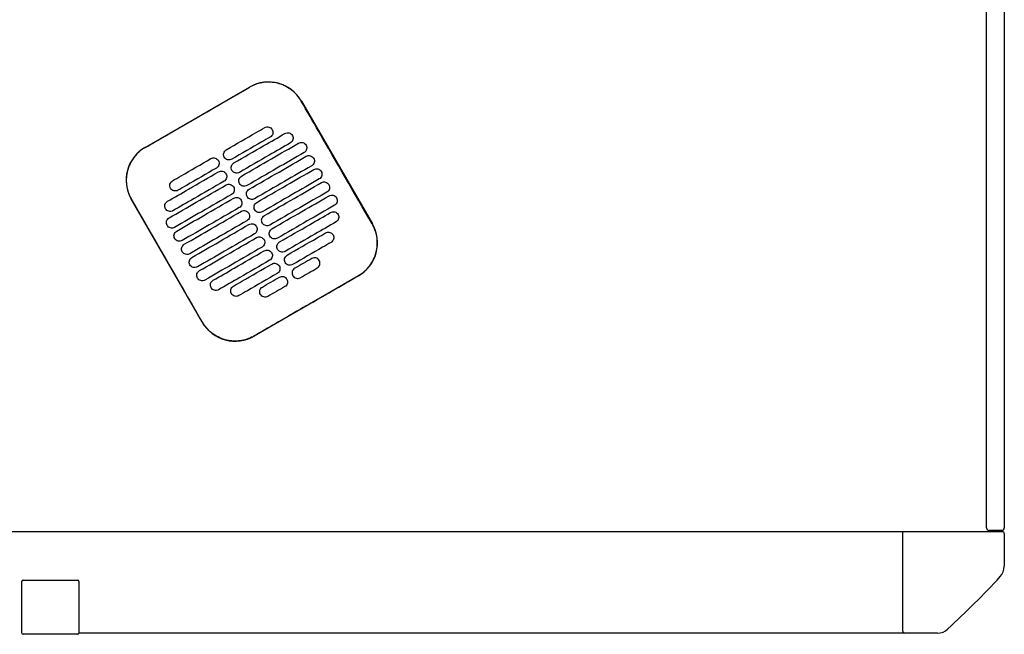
# Model space of a CAD drawing. Header units: metres. Extents: x 15.2 to 54.2, y -39.7 to 1.1.
# Tile 183 of 256: x 48.426 to 49.203, y -38.739 to -38.254. Entities that reach past the tile are written whole.
import ezdxf

# ---------------------------------------------------------------- set-up
doc = ezdxf.new("R2010")
doc.units = ezdxf.units.M
doc.header["$MEASUREMENT"] = 0
doc.layers.add('2D', color=252, linetype='Continuous')

# ---------------------------------------------------------------- blocks, each defined once
blk = doc.blocks.new('2D_QYOS_450')
at = {"layer": '2D'}
for p, q in [((2.42604, -1.855), (2.42604, -0.971)), ((2.44004, -0.971), (2.44004, -1.855)), ((1.76223, -1.5547), (1.84449, -1.50718)), ((1.88548, -1.51815), (1.9415, -1.61513)), ((1.80728, -1.69267), (1.75126, -1.59568)), ((1.93053, -1.65612), (1.84827, -1.70364)), ((0.0795, -1.85795), (2.36049, -1.85795)), ((2.35999, -1.93645), (2.35999, -1.85845)), ((2.36049, -1.85795), (2.43849, -1.85795)), ((2.42804, -1.857), (2.43804, -1.857)), ((2.42804, -1.857), (2.43804, -1.857)), ((2.43804, -1.857), (2.42804, -1.857)), ((2.43804, -1.857), (2.42804, -1.857)), ((2.43999, -1.85945), (2.43999, -1.88526)), ((1.66504, -1.93794), (1.66504, -1.89724)), ((1.66504, -1.93794), (1.66504, -1.89724)), ((1.66604, -1.89624), (1.70904, -1.89624)), ((1.70904, -1.89624), (1.70904, -1.89624)), ((1.71004, -1.89724), (1.71004, -1.93794)), ((1.71004, -1.89724), (1.71004, -1.93794)), ((1.70904, -1.93894), (1.66604, -1.93894)), ((1.70904, -1.93894), (1.70904, -1.93894)), ((2.36149, -1.93795), (1.71004, -1.93794)), ((2.3873, -1.93795), (2.36149, -1.93795))]:
    blk.add_line(p, q, dxfattribs=at)
for centre, radius, start, end in [((1.8595, -1.53316), 0.03, 30.01349, 120.01349), ((1.77724, -1.58068), 0.03, 120.01349, 210.01349), ((1.91552, -1.63014), 0.03, 300.01349, 30.01349), ((1.83326, -1.67766), 0.03, 210.01349, 300.01349), ((2.42804, -1.855), 0.002, 180, 270), ((2.42804, -1.855), 0.002, 180, 270), ((2.43804, -1.855), 0.002, 270, 360), ((2.43804, -1.855), 0.002, 270, 360), ((2.36049, -1.85845), 0.0005, 90, 180), ((2.43849, -1.85945), 0.0015, 0, 90), ((2.42799, -1.88526), 0.012, 317.12151, 0), ((1.85842, -1.35638), 0.78926, 312.87849, 317.12151), ((1.66604, -1.89724), 0.001, 90, 180), ((1.66604, -1.89724), 0.001, 90, 180), ((1.70904, -1.89724), 0.001, 0, 90), ((1.70904, -1.89724), 0.001, 360, 90), ((1.66604, -1.93794), 0.001, 180, 270), ((1.66604, -1.93794), 0.001, 180, 270), ((1.70904, -1.93794), 0.001, 270, 360), ((1.70904, -1.93794), 0.001, 270, 0), ((2.36149, -1.93645), 0.0015, 180, 270), ((2.3873, -1.92595), 0.012, 270, 312.87849)]:
    blk.add_arc(centre, radius, start, end, dxfattribs=at)
for points, knots in [([(1.88538, -1.51821), (1.88458, -1.51682), (1.88367, -1.51549), (1.88073, -1.51189), (1.87845, -1.50984), (1.87266, -1.50604), (1.86904, -1.50456), (1.86159, -1.50311), (1.85785, -1.50308), (1.85081, -1.50435), (1.84754, -1.50555), (1.84455, -1.50728)], [12.978915, 12.978915, 12.978915, 12.978915, 13.461173, 13.461173, 14.374287, 14.374287, 15.53872, 15.53872, 16.650066, 16.650066, 17.687358, 17.687358, 17.687358, 17.687358]), ([(1.9414, -1.61519), (1.92736, -1.5909), (1.91332, -1.5666), (1.89466, -1.53427), (1.89002, -1.52624), (1.88538, -1.51821)], [1.133412, 1.133412, 1.133412, 1.133412, 2.681586, 2.681586, 3.193366, 3.193366, 3.193366, 3.193366]), ([(1.76229, -1.5548), (1.77288, -1.54868), (1.78391, -1.54232), (1.79938, -1.53338), (1.80142, -1.5322), (1.80342, -1.53105)], [-21.78268, -21.78268, -21.78268, -21.78268, -17.142885, -17.142885, -16.423665, -16.423665, -16.423665, -16.423665]), ([(1.82628, -1.55662), (1.83414, -1.55208), (1.84201, -1.54753), (1.85212, -1.5417), (1.85435, -1.5404), (1.85659, -1.53911)], [0.699452, 0.699452, 0.699452, 0.699452, 3.425217, 3.425217, 4.200582, 4.200582, 4.200582, 4.200582]), ([(1.83228, -1.56701), (1.84015, -1.56247), (1.84801, -1.55792), (1.86144, -1.55017), (1.867, -1.54696), (1.87255, -1.54375)], [0.699452, 0.699452, 0.699452, 0.699452, 3.42526, 3.42526, 5.350619, 5.350619, 5.350619, 5.350619]), ([(1.85659, -1.53911), (1.85702, -1.53887), (1.85756, -1.53865), (1.85874, -1.5385), (1.8593, -1.53854), (1.86037, -1.53882), (1.86089, -1.53907), (1.86185, -1.5398), (1.86222, -1.54026), (1.86246, -1.54069)], [-0.5513873, -0.5513873, -0.5513873, -0.5513873, -0.4031046, -0.4031046, -0.2776919, -0.2776919, -0.1471638, -0.1471638, 0, 0, 0, 0]), ([(1.86246, -1.54069), (1.86271, -1.54111), (1.86293, -1.54166), (1.86307, -1.54285), (1.86304, -1.5434), (1.86276, -1.54448), (1.8625, -1.54499), (1.86178, -1.54595), (1.86132, -1.54631), (1.86089, -1.54656)], [-0.5553355, -0.5553355, -0.5553355, -0.5553355, -0.4045594, -0.4045594, -0.278267, -0.278267, -0.1472206, -0.1472206, 0, 0, 0, 0]), ([(1.87255, -1.54375), (1.87298, -1.54351), (1.87352, -1.54329), (1.87471, -1.54314), (1.87526, -1.54318), (1.87633, -1.54346), (1.87685, -1.54371), (1.87781, -1.54444), (1.87818, -1.5449), (1.87842, -1.54532)], [-0.5514247, -0.5514247, -0.5514247, -0.5514247, -0.4031161, -0.4031161, -0.2776965, -0.2776965, -0.1471644, -0.1471644, 0, 0, 0, 0]), ([(1.87842, -1.54532), (1.87867, -1.54575), (1.87889, -1.5463), (1.87903, -1.54749), (1.879, -1.54804), (1.87872, -1.54911), (1.87846, -1.54963), (1.87774, -1.55059), (1.87728, -1.55095), (1.87685, -1.5512)], [-0.5553006, -0.5553006, -0.5553006, -0.5553006, -0.4045498, -0.4045498, -0.2782639, -0.2782639, -0.1472208, -0.1472208, 0, 0, 0, 0]), ([(1.86089, -1.54656), (1.85866, -1.54785), (1.85642, -1.54914), (1.84631, -1.55498), (1.83845, -1.55953), (1.83058, -1.56407)], [2.649916, 2.649916, 2.649916, 2.649916, 3.425249, 3.425249, 6.151046, 6.151046, 6.151046, 6.151046]), ([(1.87685, -1.5512), (1.8713, -1.55441), (1.86574, -1.55762), (1.85232, -1.56537), (1.84445, -1.56992), (1.83658, -1.57446)], [1.499949, 1.499949, 1.499949, 1.499949, 3.425284, 3.425284, 6.151116, 6.151116, 6.151116, 6.151116]), ([(1.83828, -1.57741), (1.84615, -1.57286), (1.85402, -1.56832), (1.86903, -1.55964), (1.87617, -1.55552), (1.88332, -1.55139)], [0.699452, 0.699452, 0.699452, 0.699452, 3.425292, 3.425292, 5.900643, 5.900643, 5.900643, 5.900643]), ([(1.88332, -1.55139), (1.88374, -1.55115), (1.88429, -1.55093), (1.88547, -1.55078), (1.88602, -1.55082), (1.8871, -1.5511), (1.88762, -1.55135), (1.88858, -1.55208), (1.88894, -1.55254), (1.88919, -1.55296)], [-0.5514376, -0.5514376, -0.5514376, -0.5514376, -0.4031217, -0.4031217, -0.2776979, -0.2776979, -0.1471642, -0.1471642, 0, 0, 0, 0]), ([(1.88919, -1.55296), (1.88943, -1.55339), (1.88965, -1.55394), (1.8898, -1.55513), (1.88976, -1.55568), (1.88948, -1.55675), (1.88923, -1.55727), (1.8885, -1.55823), (1.88804, -1.55859), (1.88762, -1.55884)], [-0.5552879, -0.5552879, -0.5552879, -0.5552879, -0.4045447, -0.4045447, -0.2782629, -0.2782629, -0.1472212, -0.1472212, 0, 0, 0, 0]), ([(1.76229, -1.5548), (1.76101, -1.55554), (1.75978, -1.55637), (1.75663, -1.55888), (1.75485, -1.56071), (1.75332, -1.56274), (1.75103, -1.5658), (1.74934, -1.56928), (1.74737, -1.57667), (1.7471, -1.58052), (1.74804, -1.58814), (1.74924, -1.59185), (1.7512, -1.59536), (1.75128, -1.59549), (1.75136, -1.59563)], [17.619777, 17.619777, 17.619777, 17.619777, 18.064718, 18.064718, 18.827754, 18.827754, 18.827754, 19.97637, 19.97637, 21.122539, 21.122539, 22.281306, 22.281306, 22.328075, 22.328075, 22.328075, 22.328075]), ([(1.82471, -1.5625), (1.82446, -1.56207), (1.82424, -1.56152), (1.8241, -1.56033), (1.82413, -1.55978), (1.82441, -1.55871), (1.82467, -1.55819), (1.82539, -1.55723), (1.82585, -1.55687), (1.82628, -1.55662)], [-0.5553984, -0.5553984, -0.5553984, -0.5553984, -0.4045681, -0.4045681, -0.278271, -0.278271, -0.1472202, -0.1472202, 0, 0, 0, 0]), ([(1.88762, -1.55884), (1.88048, -1.56296), (1.87333, -1.56709), (1.85832, -1.57576), (1.85045, -1.58031), (1.84258, -1.58485)], [0.949972, 0.949972, 0.949972, 0.949972, 3.425307, 3.425307, 6.151164, 6.151164, 6.151164, 6.151164]), ([(1.88932, -1.56178), (1.88974, -1.56154), (1.89029, -1.56132), (1.89147, -1.56117), (1.89203, -1.56121), (1.8931, -1.56149), (1.89362, -1.56174), (1.89458, -1.56247), (1.89494, -1.56293), (1.89519, -1.56336)], [-0.5514273, -0.5514273, -0.5514273, -0.5514273, -0.4031209, -0.4031209, -0.2776962, -0.2776962, -0.1471634, -0.1471634, 0, 0, 0, 0]), ([(1.78385, -1.58113), (1.78608, -1.57984), (1.78832, -1.57855), (1.79843, -1.57271), (1.8063, -1.56817), (1.81416, -1.56362)], [2.649852, 2.649852, 2.649852, 2.649852, 3.425217, 3.425217, 6.150982, 6.150982, 6.150982, 6.150982]), ([(1.81416, -1.56362), (1.81459, -1.56338), (1.81513, -1.56316), (1.81632, -1.56301), (1.81687, -1.56305), (1.81794, -1.56333), (1.81846, -1.56358), (1.81942, -1.56431), (1.81979, -1.56477), (1.82003, -1.5652)], [-0.5512944, -0.5512944, -0.5512944, -0.5512944, -0.4030833, -0.4030833, -0.2776787, -0.2776787, -0.1471599, -0.1471599, 0, 0, 0, 0]), ([(1.82003, -1.5652), (1.82028, -1.56562), (1.8205, -1.56617), (1.82065, -1.56736), (1.82061, -1.56791), (1.82033, -1.56899), (1.82008, -1.5695), (1.81935, -1.57046), (1.81889, -1.57082), (1.81846, -1.57107)], [-0.555416, -0.555416, -0.555416, -0.555416, -0.4045716, -0.4045716, -0.2782736, -0.2782736, -0.1472211, -0.1472211, 0, 0, 0, 0]), ([(1.83058, -1.56407), (1.83015, -1.56431), (1.82961, -1.56453), (1.82843, -1.56468), (1.82787, -1.56464), (1.8268, -1.56436), (1.82628, -1.56411), (1.82532, -1.56338), (1.82495, -1.56292), (1.82471, -1.5625)], [-0.551307, -0.551307, -0.551307, -0.551307, -0.4030846, -0.4030846, -0.2776802, -0.2776802, -0.1471604, -0.1471604, 0, 0, 0, 0]), ([(1.83071, -1.57289), (1.83047, -1.57246), (1.83025, -1.57191), (1.8301, -1.57072), (1.83013, -1.57017), (1.83042, -1.5691), (1.83067, -1.56858), (1.8314, -1.56762), (1.83185, -1.56726), (1.83228, -1.56701)], [-0.5553839, -0.5553839, -0.5553839, -0.5553839, -0.4045626, -0.4045626, -0.2782686, -0.2782686, -0.1472195, -0.1472195, 0, 0, 0, 0]), ([(1.84428, -1.5878), (1.85215, -1.58325), (1.86002, -1.57871), (1.87503, -1.57003), (1.88218, -1.56591), (1.88932, -1.56178)], [0.699452, 0.699452, 0.699452, 0.699452, 3.425313, 3.425313, 5.900643, 5.900643, 5.900643, 5.900643]), ([(1.89519, -1.56336), (1.89543, -1.56378), (1.89565, -1.56433), (1.8958, -1.56552), (1.89577, -1.56607), (1.89548, -1.56715), (1.89523, -1.56766), (1.8945, -1.56862), (1.89405, -1.56898), (1.89362, -1.56923)], [-0.5552955, -0.5552955, -0.5552955, -0.5552955, -0.4045438, -0.4045438, -0.2782634, -0.2782634, -0.1472215, -0.1472215, 0, 0, 0, 0]), ([(1.77989, -1.59728), (1.78545, -1.59407), (1.79101, -1.59086), (1.80443, -1.5831), (1.8123, -1.57856), (1.82017, -1.57401)], [1.499901, 1.499901, 1.499901, 1.499901, 3.42526, 3.42526, 6.151068, 6.151068, 6.151068, 6.151068]), ([(1.81846, -1.57107), (1.8106, -1.57561), (1.80273, -1.58016), (1.79262, -1.586), (1.79039, -1.58729), (1.78815, -1.58858)], [0.699452, 0.699452, 0.699452, 0.699452, 3.425249, 3.425249, 4.200582, 4.200582, 4.200582, 4.200582]), ([(1.82017, -1.57401), (1.82059, -1.57377), (1.82114, -1.57355), (1.82232, -1.5734), (1.82287, -1.57344), (1.82395, -1.57372), (1.82447, -1.57397), (1.82542, -1.5747), (1.82579, -1.57516), (1.82603, -1.57559)], [-0.5513075, -0.5513075, -0.5513075, -0.5513075, -0.4030857, -0.4030857, -0.2776792, -0.2776792, -0.1471593, -0.1471593, 0, 0, 0, 0]), ([(1.82603, -1.57559), (1.82628, -1.57601), (1.8265, -1.57656), (1.82665, -1.57775), (1.82661, -1.5783), (1.82633, -1.57938), (1.82608, -1.57989), (1.82535, -1.58085), (1.82489, -1.58121), (1.82447, -1.58146)], [-0.5553971, -0.5553971, -0.5553971, -0.5553971, -0.4045652, -0.4045652, -0.2782705, -0.2782705, -0.1472202, -0.1472202, 0, 0, 0, 0]), ([(1.83658, -1.57446), (1.83616, -1.57471), (1.83561, -1.57492), (1.83443, -1.57507), (1.83387, -1.57504), (1.8328, -1.57475), (1.83228, -1.5745), (1.83132, -1.57377), (1.83096, -1.57331), (1.83071, -1.57289)], [-0.551317, -0.551317, -0.551317, -0.551317, -0.4030867, -0.4030867, -0.2776803, -0.2776803, -0.1471597, -0.1471597, 0, 0, 0, 0]), ([(1.89362, -1.56923), (1.88648, -1.57335), (1.87933, -1.57748), (1.86432, -1.58615), (1.85645, -1.5907), (1.84859, -1.59524)], [0.949998, 0.949998, 0.949998, 0.949998, 3.42532, 3.42532, 6.151189, 6.151189, 6.151189, 6.151189]), ([(1.85029, -1.59819), (1.85815, -1.59364), (1.86602, -1.5891), (1.88103, -1.58043), (1.88818, -1.5763), (1.89532, -1.57217)], [0.699452, 0.699452, 0.699452, 0.699452, 3.425322, 3.425322, 5.900643, 5.900643, 5.900643, 5.900643]), ([(1.89532, -1.57217), (1.89575, -1.57193), (1.89629, -1.57171), (1.89748, -1.57156), (1.89803, -1.5716), (1.8991, -1.57188), (1.89962, -1.57213), (1.90058, -1.57286), (1.90095, -1.57332), (1.90119, -1.57375)], [-0.5514137, -0.5514137, -0.5514137, -0.5514137, -0.4031194, -0.4031194, -0.2776944, -0.2776944, -0.1471627, -0.1471627, 0, 0, 0, 0]), ([(1.90119, -1.57375), (1.90144, -1.57417), (1.90166, -1.57472), (1.9018, -1.57591), (1.90177, -1.57646), (1.90149, -1.57754), (1.90123, -1.57805), (1.90051, -1.57901), (1.90005, -1.57937), (1.89962, -1.57962)], [-0.5553078, -0.5553078, -0.5553078, -0.5553078, -0.4045446, -0.4045446, -0.2782647, -0.2782647, -0.147222, -0.147222, 0, 0, 0, 0]), ([(1.78113, -1.61042), (1.78828, -1.60629), (1.79542, -1.60216), (1.81043, -1.59349), (1.8183, -1.58895), (1.82617, -1.5844)], [0.949941, 0.949941, 0.949941, 0.949941, 3.425291, 3.425291, 6.151132, 6.151132, 6.151132, 6.151132]), ([(1.78228, -1.58701), (1.78204, -1.58658), (1.78182, -1.58603), (1.78167, -1.58484), (1.7817, -1.58429), (1.78198, -1.58322), (1.78224, -1.5827), (1.78296, -1.58174), (1.78342, -1.58138), (1.78385, -1.58113)], [-0.5554179, -0.5554179, -0.5554179, -0.5554179, -0.4045683, -0.4045683, -0.2782761, -0.2782761, -0.1472238, -0.1472238, 0, 0, 0, 0]), ([(1.82447, -1.58146), (1.8166, -1.586), (1.80873, -1.59055), (1.79531, -1.5983), (1.78975, -1.60151), (1.78419, -1.60472)], [0.699452, 0.699452, 0.699452, 0.699452, 3.425284, 3.425284, 5.350619, 5.350619, 5.350619, 5.350619]), ([(1.82617, -1.5844), (1.82659, -1.58416), (1.82714, -1.58394), (1.82832, -1.58379), (1.82887, -1.58383), (1.82995, -1.58411), (1.83047, -1.58436), (1.83143, -1.58509), (1.83179, -1.58555), (1.83204, -1.58598)], [-0.5513173, -0.5513173, -0.5513173, -0.5513173, -0.4030875, -0.4030875, -0.2776797, -0.2776797, -0.147159, -0.147159, 0, 0, 0, 0]), ([(1.83671, -1.58328), (1.83647, -1.58285), (1.83625, -1.5823), (1.8361, -1.58111), (1.83614, -1.58056), (1.83642, -1.57949), (1.83667, -1.57897), (1.8374, -1.57802), (1.83786, -1.57765), (1.83828, -1.57741)], [-0.5553742, -0.5553742, -0.5553742, -0.5553742, -0.4045587, -0.4045587, -0.278267, -0.278267, -0.1472191, -0.1472191, 0, 0, 0, 0]), ([(1.84258, -1.58485), (1.84216, -1.5851), (1.84161, -1.58531), (1.84043, -1.58546), (1.83988, -1.58543), (1.8388, -1.58515), (1.83828, -1.58489), (1.83732, -1.58416), (1.83696, -1.5837), (1.83671, -1.58328)], [-0.5513236, -0.5513236, -0.5513236, -0.5513236, -0.4030881, -0.4030881, -0.2776804, -0.2776804, -0.1471592, -0.1471592, 0, 0, 0, 0]), ([(1.89962, -1.57962), (1.89248, -1.58375), (1.88534, -1.58787), (1.87032, -1.59654), (1.86246, -1.60109), (1.85459, -1.60563)], [0.950001, 0.950001, 0.950001, 0.950001, 3.425322, 3.425322, 6.151192, 6.151192, 6.151192, 6.151192]), ([(1.85629, -1.60858), (1.86416, -1.60403), (1.87202, -1.59949), (1.88704, -1.59082), (1.89418, -1.58669), (1.90133, -1.58256)], [0.699452, 0.699452, 0.699452, 0.699452, 3.425321, 3.425321, 5.900643, 5.900643, 5.900643, 5.900643]), ([(1.90133, -1.58256), (1.90175, -1.58232), (1.9023, -1.5821), (1.90348, -1.58195), (1.90403, -1.58199), (1.90511, -1.58227), (1.90563, -1.58252), (1.90658, -1.58325), (1.90695, -1.58371), (1.90719, -1.58414)], [-0.5513969, -0.5513969, -0.5513969, -0.5513969, -0.4031172, -0.4031172, -0.2776925, -0.2776925, -0.1471621, -0.1471621, 0, 0, 0, 0]), ([(1.90719, -1.58414), (1.90744, -1.58456), (1.90766, -1.58511), (1.90781, -1.5863), (1.90777, -1.58685), (1.90749, -1.58793), (1.90724, -1.58844), (1.90651, -1.5894), (1.90605, -1.58976), (1.90563, -1.59001)], [-0.5553248, -0.5553248, -0.5553248, -0.5553248, -0.4045472, -0.4045472, -0.2782668, -0.2782668, -0.1472227, -0.1472227, 0, 0, 0, 0]), ([(1.78815, -1.58858), (1.78773, -1.58882), (1.78718, -1.58904), (1.786, -1.58919), (1.78544, -1.58915), (1.78437, -1.58887), (1.78385, -1.58862), (1.78289, -1.58789), (1.78252, -1.58743), (1.78228, -1.58701)], [-0.5513007, -0.5513007, -0.5513007, -0.5513007, -0.4030941, -0.4030941, -0.2776814, -0.2776814, -0.1471603, -0.1471603, 0, 0, 0, 0]), ([(1.83047, -1.59185), (1.8226, -1.59639), (1.81473, -1.60094), (1.79972, -1.60961), (1.79258, -1.61374), (1.78543, -1.61787)], [0.699452, 0.699452, 0.699452, 0.699452, 3.425308, 3.425308, 5.900643, 5.900643, 5.900643, 5.900643]), ([(1.83204, -1.58598), (1.83228, -1.5864), (1.8325, -1.58695), (1.83265, -1.58814), (1.83261, -1.58869), (1.83233, -1.58977), (1.83208, -1.59028), (1.83135, -1.59124), (1.83089, -1.5916), (1.83047, -1.59185)], [-0.555383, -0.555383, -0.555383, -0.555383, -0.4045605, -0.4045605, -0.2782682, -0.2782682, -0.1472195, -0.1472195, 0, 0, 0, 0]), ([(1.84272, -1.59367), (1.84247, -1.59325), (1.84225, -1.59269), (1.8421, -1.59151), (1.84214, -1.59095), (1.84242, -1.58988), (1.84267, -1.58936), (1.8434, -1.58841), (1.84386, -1.58804), (1.84428, -1.5878)], [-0.5553693, -0.5553693, -0.5553693, -0.5553693, -0.4045566, -0.4045566, -0.2782661, -0.2782661, -0.1472189, -0.1472189, 0, 0, 0, 0]), ([(1.90563, -1.59001), (1.89848, -1.59414), (1.89134, -1.59826), (1.87633, -1.60694), (1.86846, -1.61148), (1.86059, -1.61603)], [0.949982, 0.949982, 0.949982, 0.949982, 3.425312, 3.425312, 6.151173, 6.151173, 6.151173, 6.151173]), ([(1.80738, -1.69261), (1.80282, -1.68472), (1.79809, -1.67652), (1.77944, -1.64421), (1.7654, -1.61992), (1.75136, -1.59563)], [-3.18138, -3.18138, -3.18138, -3.18138, -2.673929, -2.673929, -1.133377, -1.133377, -1.133377, -1.133377]), ([(1.77832, -1.60315), (1.77808, -1.60273), (1.77786, -1.60217), (1.77771, -1.60099), (1.77775, -1.60043), (1.77803, -1.59936), (1.77828, -1.59884), (1.77901, -1.59789), (1.77947, -1.59752), (1.77989, -1.59728)], [-0.5553798, -0.5553798, -0.5553798, -0.5553798, -0.4045588, -0.4045588, -0.278273, -0.278273, -0.147224, -0.147224, 0, 0, 0, 0]), ([(1.78713, -1.62081), (1.79428, -1.61668), (1.80142, -1.61256), (1.81643, -1.60388), (1.8243, -1.59934), (1.83217, -1.59479)], [0.949982, 0.949982, 0.949982, 0.949982, 3.425312, 3.425312, 6.151173, 6.151173, 6.151173, 6.151173]), ([(1.83217, -1.59479), (1.83259, -1.59455), (1.83314, -1.59433), (1.83432, -1.59418), (1.83488, -1.59422), (1.83595, -1.5945), (1.83647, -1.59475), (1.83743, -1.59548), (1.83779, -1.59594), (1.83804, -1.59637)], [-0.5513238, -0.5513238, -0.5513238, -0.5513238, -0.4030887, -0.4030887, -0.27768, -0.27768, -0.1471588, -0.1471588, 0, 0, 0, 0]), ([(1.83804, -1.59637), (1.83828, -1.59679), (1.8385, -1.59734), (1.83865, -1.59853), (1.83862, -1.59908), (1.83833, -1.60016), (1.83808, -1.60068), (1.83735, -1.60163), (1.8369, -1.602), (1.83647, -1.60224)], [-0.5553737, -0.5553737, -0.5553737, -0.5553737, -0.4045574, -0.4045574, -0.2782667, -0.2782667, -0.1472191, -0.1472191, 0, 0, 0, 0]), ([(1.84859, -1.59524), (1.84816, -1.59549), (1.84761, -1.5957), (1.84643, -1.59585), (1.84588, -1.59582), (1.8448, -1.59554), (1.84429, -1.59528), (1.84333, -1.59455), (1.84296, -1.59409), (1.84272, -1.59367)], [-0.5513269, -0.5513269, -0.5513269, -0.5513269, -0.403089, -0.403089, -0.2776804, -0.2776804, -0.1471589, -0.1471589, 0, 0, 0, 0]), ([(1.84872, -1.60406), (1.84847, -1.60364), (1.84825, -1.60309), (1.84811, -1.6019), (1.84814, -1.60134), (1.84842, -1.60027), (1.84868, -1.59975), (1.8494, -1.5988), (1.84986, -1.59843), (1.85029, -1.59819)], [-0.5553691, -0.5553691, -0.5553691, -0.5553691, -0.4045561, -0.4045561, -0.278266, -0.278266, -0.1472189, -0.1472189, 0, 0, 0, 0]), ([(1.86229, -1.61897), (1.87016, -1.61442), (1.87803, -1.60988), (1.89304, -1.60121), (1.90018, -1.59708), (1.90733, -1.59295)], [0.699452, 0.699452, 0.699452, 0.699452, 3.425308, 3.425308, 5.900643, 5.900643, 5.900643, 5.900643]), ([(1.90733, -1.59295), (1.90775, -1.59271), (1.9083, -1.59249), (1.90948, -1.59234), (1.91003, -1.59238), (1.91111, -1.59266), (1.91163, -1.59291), (1.91259, -1.59364), (1.91295, -1.5941), (1.9132, -1.59453)], [-0.5513769, -0.5513769, -0.5513769, -0.5513769, -0.4031143, -0.4031143, -0.2776905, -0.2776905, -0.1471617, -0.1471617, 0, 0, 0, 0]), ([(1.9132, -1.59453), (1.91344, -1.59495), (1.91366, -1.5955), (1.91381, -1.59669), (1.91377, -1.59724), (1.91349, -1.59832), (1.91324, -1.59883), (1.91251, -1.59979), (1.91205, -1.60015), (1.91163, -1.6004)], [-0.5553464, -0.5553464, -0.5553464, -0.5553464, -0.4045515, -0.4045515, -0.2782697, -0.2782697, -0.1472236, -0.1472236, 0, 0, 0, 0]), ([(1.78419, -1.60472), (1.78377, -1.60497), (1.78322, -1.60519), (1.78204, -1.60533), (1.78149, -1.6053), (1.78041, -1.60502), (1.77989, -1.60476), (1.77893, -1.60403), (1.77857, -1.60357), (1.77832, -1.60315)], [-0.5513421, -0.5513421, -0.5513421, -0.5513421, -0.4031061, -0.4031061, -0.2776864, -0.2776864, -0.147161, -0.147161, 0, 0, 0, 0]), ([(1.83647, -1.60224), (1.8286, -1.60679), (1.82074, -1.61133), (1.80572, -1.62), (1.79858, -1.62413), (1.79144, -1.62826)], [0.699452, 0.699452, 0.699452, 0.699452, 3.425321, 3.425321, 5.900643, 5.900643, 5.900643, 5.900643]), ([(1.79314, -1.6312), (1.80028, -1.62707), (1.80742, -1.62295), (1.82244, -1.61427), (1.8303, -1.60973), (1.83817, -1.60518)], [0.950001, 0.950001, 0.950001, 0.950001, 3.425322, 3.425322, 6.151192, 6.151192, 6.151192, 6.151192]), ([(1.83817, -1.60518), (1.8386, -1.60494), (1.83914, -1.60472), (1.84033, -1.60457), (1.84088, -1.60461), (1.84195, -1.60489), (1.84247, -1.60514), (1.84343, -1.60588), (1.8438, -1.60634), (1.84404, -1.60676)], [-0.551327, -0.551327, -0.551327, -0.551327, -0.4030892, -0.4030892, -0.2776802, -0.2776802, -0.1471588, -0.1471588, 0, 0, 0, 0]), ([(1.84404, -1.60676), (1.84429, -1.60718), (1.84451, -1.60773), (1.84465, -1.60892), (1.84462, -1.60948), (1.84434, -1.61055), (1.84408, -1.61107), (1.84336, -1.61202), (1.8429, -1.61239), (1.84247, -1.61263)], [-0.5553691, -0.5553691, -0.5553691, -0.5553691, -0.4045561, -0.4045561, -0.278266, -0.278266, -0.1472189, -0.1472189, 0, 0, 0, 0]), ([(1.85459, -1.60563), (1.85416, -1.60588), (1.85362, -1.6061), (1.85244, -1.60624), (1.85188, -1.60621), (1.85081, -1.60593), (1.85029, -1.60567), (1.84933, -1.60494), (1.84896, -1.60448), (1.84872, -1.60406)], [-0.551327, -0.551327, -0.551327, -0.551327, -0.4030892, -0.4030892, -0.2776802, -0.2776802, -0.1471588, -0.1471588, 0, 0, 0, 0]), ([(1.91163, -1.6004), (1.90448, -1.60453), (1.89734, -1.60865), (1.88233, -1.61733), (1.87446, -1.62187), (1.86659, -1.62642)], [0.949941, 0.949941, 0.949941, 0.949941, 3.425292, 3.425292, 6.151132, 6.151132, 6.151132, 6.151132]), ([(1.86829, -1.62936), (1.87616, -1.62482), (1.88403, -1.62027), (1.89745, -1.61252), (1.90301, -1.60931), (1.90857, -1.6061)], [0.699452, 0.699452, 0.699452, 0.699452, 3.425284, 3.425284, 5.350619, 5.350619, 5.350619, 5.350619]), ([(1.90857, -1.6061), (1.90899, -1.60585), (1.90954, -1.60563), (1.91072, -1.60548), (1.91127, -1.60552), (1.91235, -1.6058), (1.91287, -1.60605), (1.91383, -1.60679), (1.91419, -1.60725), (1.91444, -1.60767)], [-0.551342, -0.551342, -0.551342, -0.551342, -0.4031061, -0.4031061, -0.2776864, -0.2776864, -0.147161, -0.147161, 0, 0, 0, 0]), ([(1.91444, -1.60767), (1.91468, -1.60809), (1.9149, -1.60864), (1.91505, -1.60983), (1.91501, -1.61039), (1.91473, -1.61146), (1.91448, -1.61198), (1.91375, -1.61293), (1.91329, -1.6133), (1.91287, -1.61354)], [-0.55538, -0.55538, -0.55538, -0.55538, -0.4045589, -0.4045589, -0.278273, -0.278273, -0.147224, -0.147224, 0, 0, 0, 0]), ([(1.77956, -1.61629), (1.77932, -1.61587), (1.7791, -1.61532), (1.77895, -1.61413), (1.77899, -1.61358), (1.77927, -1.6125), (1.77952, -1.61198), (1.78025, -1.61103), (1.78071, -1.61066), (1.78113, -1.61042)], [-0.5553462, -0.5553462, -0.5553462, -0.5553462, -0.4045514, -0.4045514, -0.2782696, -0.2782696, -0.1472236, -0.1472236, 0, 0, 0, 0]), ([(1.84247, -1.61263), (1.83461, -1.61718), (1.82674, -1.62172), (1.81173, -1.63039), (1.80458, -1.63452), (1.79744, -1.63865)], [0.699452, 0.699452, 0.699452, 0.699452, 3.425322, 3.425322, 5.900643, 5.900643, 5.900643, 5.900643]), ([(1.79914, -1.64159), (1.80628, -1.63746), (1.81343, -1.63334), (1.82844, -1.62467), (1.83631, -1.62012), (1.84418, -1.61558)], [0.949998, 0.949998, 0.949998, 0.949998, 3.42532, 3.42532, 6.151189, 6.151189, 6.151189, 6.151189]), ([(1.84418, -1.61558), (1.8446, -1.61533), (1.84515, -1.61511), (1.84633, -1.61497), (1.84688, -1.615), (1.84796, -1.61528), (1.84848, -1.61554), (1.84943, -1.61627), (1.8498, -1.61673), (1.85004, -1.61715)], [-0.551327, -0.551327, -0.551327, -0.551327, -0.403089, -0.403089, -0.2776804, -0.2776804, -0.1471589, -0.1471589, 0, 0, 0, 0]), ([(1.85472, -1.61445), (1.85448, -1.61403), (1.85426, -1.61348), (1.85411, -1.61229), (1.85414, -1.61173), (1.85443, -1.61066), (1.85468, -1.61014), (1.85541, -1.60919), (1.85586, -1.60882), (1.85629, -1.60858)], [-0.5553737, -0.5553737, -0.5553737, -0.5553737, -0.4045574, -0.4045574, -0.2782667, -0.2782667, -0.1472191, -0.1472191, 0, 0, 0, 0]), ([(1.86059, -1.61603), (1.86017, -1.61627), (1.85962, -1.61649), (1.85844, -1.61664), (1.85788, -1.6166), (1.85681, -1.61632), (1.85629, -1.61607), (1.85533, -1.61533), (1.85497, -1.61487), (1.85472, -1.61445)], [-0.5513238, -0.5513238, -0.5513238, -0.5513238, -0.4030887, -0.4030887, -0.27768, -0.27768, -0.1471588, -0.1471588, 0, 0, 0, 0]), ([(1.91287, -1.61354), (1.90731, -1.61675), (1.90176, -1.61996), (1.88833, -1.62772), (1.88046, -1.63226), (1.8726, -1.63681)], [1.499901, 1.499901, 1.499901, 1.499901, 3.42526, 3.42526, 6.151068, 6.151068, 6.151068, 6.151068]), ([(1.93047, -1.65602), (1.93053, -1.65599), (1.93059, -1.65595), (1.93406, -1.65392), (1.93705, -1.65126), (1.9418, -1.64494), (1.94352, -1.64134), (1.94538, -1.63403), (1.94563, -1.63042), (1.94491, -1.62391), (1.94415, -1.62103), (1.94251, -1.61723), (1.94199, -1.61619), (1.9414, -1.61519)], [8.273299, 8.273299, 8.273299, 8.273299, 8.293543, 8.293543, 9.48086, 9.48086, 10.665623, 10.665623, 11.74288, 11.74288, 12.632334, 12.632334, 12.981673, 12.981673, 12.981673, 12.981673]), ([(1.78543, -1.61787), (1.78501, -1.61811), (1.78446, -1.61833), (1.78328, -1.61848), (1.78273, -1.61844), (1.78165, -1.61816), (1.78113, -1.61791), (1.78017, -1.61717), (1.77981, -1.61672), (1.77956, -1.61629)], [-0.551377, -0.551377, -0.551377, -0.551377, -0.4031143, -0.4031143, -0.2776905, -0.2776905, -0.1471617, -0.1471617, 0, 0, 0, 0]), ([(1.78557, -1.62668), (1.78532, -1.62626), (1.7851, -1.62571), (1.78495, -1.62452), (1.78499, -1.62397), (1.78527, -1.62289), (1.78552, -1.62237), (1.78625, -1.62142), (1.78671, -1.62106), (1.78713, -1.62081)], [-0.5553245, -0.5553245, -0.5553245, -0.5553245, -0.4045471, -0.4045471, -0.2782667, -0.2782667, -0.1472226, -0.1472226, 0, 0, 0, 0]), ([(1.84848, -1.62302), (1.84061, -1.62757), (1.83274, -1.63211), (1.81773, -1.64078), (1.81058, -1.64491), (1.80344, -1.64904)], [0.699452, 0.699452, 0.699452, 0.699452, 3.425313, 3.425313, 5.900643, 5.900643, 5.900643, 5.900643]), ([(1.85004, -1.61715), (1.85029, -1.61757), (1.85051, -1.61812), (1.85066, -1.61931), (1.85062, -1.61987), (1.85034, -1.62094), (1.85009, -1.62146), (1.84936, -1.62241), (1.8489, -1.62278), (1.84848, -1.62302)], [-0.5553693, -0.5553693, -0.5553693, -0.5553693, -0.4045566, -0.4045566, -0.2782661, -0.2782661, -0.1472189, -0.1472189, 0, 0, 0, 0]), ([(1.86072, -1.62484), (1.86048, -1.62442), (1.86026, -1.62387), (1.86011, -1.62268), (1.86015, -1.62213), (1.86043, -1.62105), (1.86068, -1.62053), (1.86141, -1.61958), (1.86187, -1.61921), (1.86229, -1.61897)], [-0.555383, -0.555383, -0.555383, -0.555383, -0.4045604, -0.4045604, -0.2782682, -0.2782682, -0.1472195, -0.1472195, 0, 0, 0, 0]), ([(1.8743, -1.63975), (1.88216, -1.63521), (1.89003, -1.63066), (1.90014, -1.62482), (1.90237, -1.62353), (1.90461, -1.62224)], [0.699452, 0.699452, 0.699452, 0.699452, 3.425249, 3.425249, 4.200582, 4.200582, 4.200582, 4.200582]), ([(1.90461, -1.62224), (1.90504, -1.62199), (1.90558, -1.62178), (1.90676, -1.62163), (1.90732, -1.62166), (1.90839, -1.62195), (1.90891, -1.6222), (1.90987, -1.62293), (1.91024, -1.62339), (1.91048, -1.62381)], [-0.5513007, -0.5513007, -0.5513007, -0.5513007, -0.4030941, -0.4030941, -0.2776814, -0.2776814, -0.1471603, -0.1471603, 0, 0, 0, 0]), ([(1.79144, -1.62826), (1.79101, -1.6285), (1.79046, -1.62872), (1.78928, -1.62887), (1.78873, -1.62883), (1.78765, -1.62855), (1.78714, -1.6283), (1.78618, -1.62757), (1.78581, -1.62711), (1.78557, -1.62668)], [-0.551397, -0.551397, -0.551397, -0.551397, -0.4031173, -0.4031173, -0.2776925, -0.2776925, -0.1471621, -0.1471621, 0, 0, 0, 0]), ([(1.80514, -1.65198), (1.81229, -1.64786), (1.81943, -1.64373), (1.83444, -1.63506), (1.84231, -1.63051), (1.85018, -1.62597)], [0.949973, 0.949973, 0.949973, 0.949973, 3.425307, 3.425307, 6.151164, 6.151164, 6.151164, 6.151164]), ([(1.85018, -1.62597), (1.8506, -1.62572), (1.85115, -1.6255), (1.85233, -1.62536), (1.85288, -1.62539), (1.85396, -1.62567), (1.85448, -1.62593), (1.85544, -1.62666), (1.8558, -1.62712), (1.85605, -1.62754)], [-0.5513237, -0.5513237, -0.5513237, -0.5513237, -0.4030882, -0.4030882, -0.2776804, -0.2776804, -0.1471592, -0.1471592, 0, 0, 0, 0]), ([(1.85605, -1.62754), (1.85629, -1.62796), (1.85651, -1.62852), (1.85666, -1.6297), (1.85662, -1.63026), (1.85634, -1.63133), (1.85609, -1.63185), (1.85536, -1.6328), (1.8549, -1.63317), (1.85448, -1.63341)], [-0.5553742, -0.5553742, -0.5553742, -0.5553742, -0.4045587, -0.4045587, -0.278267, -0.278267, -0.1472191, -0.1472191, 0, 0, 0, 0]), ([(1.86659, -1.62642), (1.86617, -1.62666), (1.86562, -1.62688), (1.86444, -1.62703), (1.86389, -1.62699), (1.86281, -1.62671), (1.86229, -1.62646), (1.86133, -1.62573), (1.86097, -1.62527), (1.86072, -1.62484)], [-0.5513173, -0.5513173, -0.5513173, -0.5513173, -0.4030875, -0.4030875, -0.2776797, -0.2776797, -0.147159, -0.147159, 0, 0, 0, 0]), ([(1.86673, -1.63523), (1.86648, -1.63481), (1.86626, -1.63426), (1.86611, -1.63307), (1.86615, -1.63252), (1.86643, -1.63144), (1.86668, -1.63092), (1.86741, -1.62997), (1.86787, -1.62961), (1.86829, -1.62936)], [-0.555397, -0.555397, -0.555397, -0.555397, -0.4045652, -0.4045652, -0.2782705, -0.2782705, -0.1472202, -0.1472202, 0, 0, 0, 0]), ([(1.90891, -1.62969), (1.90668, -1.63098), (1.90444, -1.63227), (1.89433, -1.63811), (1.88647, -1.64265), (1.8786, -1.6472)], [2.649852, 2.649852, 2.649852, 2.649852, 3.425217, 3.425217, 6.150983, 6.150983, 6.150983, 6.150983]), ([(1.91048, -1.62381), (1.91073, -1.62424), (1.91095, -1.62479), (1.91109, -1.62598), (1.91106, -1.62653), (1.91078, -1.6276), (1.91052, -1.62812), (1.9098, -1.62907), (1.90934, -1.62944), (1.90891, -1.62969)], [-0.555418, -0.555418, -0.555418, -0.555418, -0.4045683, -0.4045683, -0.2782762, -0.2782762, -0.1472238, -0.1472238, 0, 0, 0, 0]), ([(1.79157, -1.63707), (1.79132, -1.63665), (1.7911, -1.6361), (1.79096, -1.63491), (1.79099, -1.63436), (1.79127, -1.63328), (1.79153, -1.63277), (1.79225, -1.63181), (1.79271, -1.63145), (1.79314, -1.6312)], [-0.5553076, -0.5553076, -0.5553076, -0.5553076, -0.4045445, -0.4045445, -0.2782646, -0.2782646, -0.1472219, -0.1472219, 0, 0, 0, 0]), ([(1.79744, -1.63865), (1.79701, -1.63889), (1.79647, -1.63911), (1.79529, -1.63926), (1.79473, -1.63922), (1.79366, -1.63894), (1.79314, -1.63869), (1.79218, -1.63796), (1.79181, -1.6375), (1.79157, -1.63707)], [-0.5514139, -0.5514139, -0.5514139, -0.5514139, -0.4031194, -0.4031194, -0.2776944, -0.2776944, -0.1471626, -0.1471626, 0, 0, 0, 0]), ([(1.85448, -1.63341), (1.84661, -1.63796), (1.83874, -1.6425), (1.82373, -1.65118), (1.81659, -1.6553), (1.80944, -1.65943)], [0.699452, 0.699452, 0.699452, 0.699452, 3.425292, 3.425292, 5.900643, 5.900643, 5.900643, 5.900643]), ([(1.81591, -1.65962), (1.82146, -1.65641), (1.82702, -1.6532), (1.84044, -1.64545), (1.84831, -1.6409), (1.85618, -1.63636)], [1.499949, 1.499949, 1.499949, 1.499949, 3.425284, 3.425284, 6.151116, 6.151116, 6.151116, 6.151116]), ([(1.85618, -1.63636), (1.8566, -1.63611), (1.85715, -1.6359), (1.85833, -1.63575), (1.85889, -1.63578), (1.85996, -1.63606), (1.86048, -1.63632), (1.86144, -1.63705), (1.8618, -1.63751), (1.86205, -1.63793)], [-0.5513171, -0.5513171, -0.5513171, -0.5513171, -0.4030867, -0.4030867, -0.2776803, -0.2776803, -0.1471597, -0.1471597, 0, 0, 0, 0]), ([(1.86205, -1.63793), (1.86229, -1.63835), (1.86251, -1.63891), (1.86266, -1.64009), (1.86263, -1.64065), (1.86234, -1.64172), (1.86209, -1.64224), (1.86136, -1.64319), (1.86091, -1.64356), (1.86048, -1.6438)], [-0.5553838, -0.5553838, -0.5553838, -0.5553838, -0.4045626, -0.4045626, -0.2782686, -0.2782686, -0.1472195, -0.1472195, 0, 0, 0, 0]), ([(1.8726, -1.63681), (1.87217, -1.63705), (1.87162, -1.63727), (1.87044, -1.63742), (1.86989, -1.63738), (1.86881, -1.6371), (1.8683, -1.63685), (1.86734, -1.63612), (1.86697, -1.63566), (1.86673, -1.63523)], [-0.5513075, -0.5513075, -0.5513075, -0.5513075, -0.4030857, -0.4030857, -0.2776792, -0.2776792, -0.1471593, -0.1471593, 0, 0, 0, 0]), ([(1.79757, -1.64746), (1.79733, -1.64704), (1.79711, -1.64649), (1.79696, -1.6453), (1.79699, -1.64475), (1.79728, -1.64367), (1.79753, -1.64316), (1.79826, -1.6422), (1.79871, -1.64184), (1.79914, -1.64159)], [-0.5552953, -0.5552953, -0.5552953, -0.5552953, -0.4045437, -0.4045437, -0.2782634, -0.2782634, -0.1472215, -0.1472215, 0, 0, 0, 0]), ([(1.86048, -1.6438), (1.85261, -1.64835), (1.84475, -1.65289), (1.83132, -1.66065), (1.82576, -1.66386), (1.82021, -1.66707)], [0.699452, 0.699452, 0.699452, 0.699452, 3.42526, 3.42526, 5.350619, 5.350619, 5.350619, 5.350619]), ([(1.86218, -1.64675), (1.86261, -1.6465), (1.86315, -1.64629), (1.86433, -1.64614), (1.86489, -1.64617), (1.86596, -1.64646), (1.86648, -1.64671), (1.86744, -1.64744), (1.86781, -1.6479), (1.86805, -1.64832)], [-0.5513071, -0.5513071, -0.5513071, -0.5513071, -0.4030846, -0.4030846, -0.2776802, -0.2776802, -0.1471604, -0.1471604, 0, 0, 0, 0]), ([(1.87273, -1.64562), (1.87248, -1.6452), (1.87226, -1.64465), (1.87212, -1.64346), (1.87215, -1.64291), (1.87243, -1.64183), (1.87269, -1.64132), (1.87341, -1.64036), (1.87387, -1.64), (1.8743, -1.63975)], [-0.5554159, -0.5554159, -0.5554159, -0.5554159, -0.4045716, -0.4045716, -0.2782736, -0.2782736, -0.1472211, -0.1472211, 0, 0, 0, 0]), ([(1.8786, -1.6472), (1.87817, -1.64744), (1.87763, -1.64766), (1.87645, -1.64781), (1.87589, -1.64777), (1.87482, -1.64749), (1.8743, -1.64724), (1.87334, -1.64651), (1.87297, -1.64605), (1.87273, -1.64562)], [-0.5512944, -0.5512944, -0.5512944, -0.5512944, -0.4030833, -0.4030833, -0.2776787, -0.2776787, -0.1471599, -0.1471599, 0, 0, 0, 0]), ([(1.8996, -1.64396), (1.89935, -1.64353), (1.89899, -1.64307), (1.89803, -1.64234), (1.89751, -1.64209), (1.89643, -1.64181), (1.89588, -1.64177), (1.8947, -1.64192), (1.89415, -1.64214), (1.89373, -1.64238)], [0, 0, 0, 0, 0.1471602, 0.1471602, 0.2776775, 0.2776775, 0.4030818, 0.4030818, 0.5512681, 0.5512681, 0.5512681, 0.5512681]), ([(1.89803, -1.64983), (1.89846, -1.64958), (1.89891, -1.64922), (1.89964, -1.64827), (1.89989, -1.64775), (1.90017, -1.64667), (1.90021, -1.64612), (1.90006, -1.64493), (1.89984, -1.64438), (1.8996, -1.64396)], [0, 0, 0, 0, 0.147223, 0.147223, 0.2782783, 0.2782783, 0.4045781, 0.4045781, 0.5554474, 0.5554474, 0.5554474, 0.5554474]), ([(1.80344, -1.64904), (1.80302, -1.64928), (1.80247, -1.6495), (1.80129, -1.64965), (1.80073, -1.64961), (1.79966, -1.64933), (1.79914, -1.64908), (1.79818, -1.64835), (1.79782, -1.64789), (1.79757, -1.64746)], [-0.5514274, -0.5514274, -0.5514274, -0.5514274, -0.4031209, -0.4031209, -0.2776962, -0.2776962, -0.1471634, -0.1471634, 0, 0, 0, 0]), ([(1.80357, -1.65785), (1.80333, -1.65743), (1.80311, -1.65688), (1.80296, -1.65569), (1.803, -1.65514), (1.80328, -1.65406), (1.80353, -1.65355), (1.80426, -1.65259), (1.80472, -1.65223), (1.80514, -1.65198)], [-0.5552876, -0.5552876, -0.5552876, -0.5552876, -0.4045446, -0.4045446, -0.2782629, -0.2782629, -0.1472212, -0.1472212, 0, 0, 0, 0]), ([(1.83187, -1.66426), (1.8341, -1.66297), (1.83634, -1.66168), (1.84645, -1.65584), (1.85431, -1.65129), (1.86218, -1.64675)], [2.649916, 2.649916, 2.649916, 2.649916, 3.425249, 3.425249, 6.151046, 6.151046, 6.151046, 6.151046]), ([(1.86648, -1.6542), (1.85862, -1.65874), (1.85075, -1.66328), (1.84064, -1.66912), (1.83841, -1.67041), (1.83617, -1.67171)], [0.699452, 0.699452, 0.699452, 0.699452, 3.425217, 3.425217, 4.200582, 4.200582, 4.200582, 4.200582]), ([(1.86805, -1.64832), (1.8683, -1.64875), (1.86852, -1.6493), (1.86866, -1.65049), (1.86863, -1.65104), (1.86835, -1.65211), (1.86809, -1.65263), (1.86737, -1.65358), (1.86691, -1.65395), (1.86648, -1.6542)], [-0.5553983, -0.5553983, -0.5553983, -0.5553983, -0.4045681, -0.4045681, -0.278271, -0.278271, -0.1472202, -0.1472202, 0, 0, 0, 0]), ([(1.8803, -1.65014), (1.87987, -1.65039), (1.87942, -1.65075), (1.87869, -1.65171), (1.87844, -1.65222), (1.87815, -1.6533), (1.87812, -1.65385), (1.87827, -1.65504), (1.87849, -1.65559), (1.87873, -1.65601)], [0, 0, 0, 0, 0.1472222, 0.1472222, 0.2782773, 0.2782773, 0.4045795, 0.4045795, 0.5554397, 0.5554397, 0.5554397, 0.5554397]), ([(1.80944, -1.65943), (1.80902, -1.65967), (1.80847, -1.65989), (1.80729, -1.66004), (1.80674, -1.66), (1.80566, -1.65972), (1.80514, -1.65947), (1.80418, -1.65874), (1.80382, -1.65828), (1.80357, -1.65785)], [-0.5514378, -0.5514378, -0.5514378, -0.5514378, -0.4031217, -0.4031217, -0.2776979, -0.2776979, -0.1471642, -0.1471642, 0, 0, 0, 0]), ([(1.81434, -1.66549), (1.81409, -1.66507), (1.81387, -1.66452), (1.81373, -1.66333), (1.81376, -1.66278), (1.81404, -1.6617), (1.8143, -1.66119), (1.81502, -1.66023), (1.81548, -1.65987), (1.81591, -1.65962)], [-0.5553003, -0.5553003, -0.5553003, -0.5553003, -0.4045497, -0.4045497, -0.2782639, -0.2782639, -0.1472208, -0.1472208, 0, 0, 0, 0]), ([(1.86819, -1.65714), (1.86861, -1.65689), (1.86916, -1.65668), (1.87034, -1.65653), (1.87089, -1.65656), (1.87197, -1.65685), (1.87248, -1.6571), (1.87344, -1.65783), (1.87381, -1.65829), (1.87405, -1.65871)], [-0.5512937, -0.5512937, -0.5512937, -0.5512937, -0.403082, -0.403082, -0.27768, -0.27768, -0.1471612, -0.1471612, 0, 0, 0, 0]), ([(1.87405, -1.65871), (1.8743, -1.65914), (1.87452, -1.65969), (1.87467, -1.66088), (1.87463, -1.66143), (1.87435, -1.6625), (1.8741, -1.66302), (1.87337, -1.66398), (1.87291, -1.66434), (1.87249, -1.66459)], [-0.5554178, -0.5554178, -0.5554178, -0.5554178, -0.4045751, -0.4045751, -0.2782741, -0.2782741, -0.1472211, -0.1472211, 0, 0, 0, 0]), ([(1.87873, -1.65601), (1.87898, -1.65644), (1.87934, -1.6569), (1.8803, -1.65763), (1.88082, -1.65788), (1.88189, -1.65816), (1.88245, -1.6582), (1.88363, -1.65805), (1.88418, -1.65783), (1.8846, -1.65759)], [0, 0, 0, 0, 0.1471605, 0.1471605, 0.2776781, 0.2776781, 0.4030803, 0.4030803, 0.5512777, 0.5512777, 0.5512777, 0.5512777]), ([(1.82021, -1.66707), (1.81978, -1.66731), (1.81924, -1.66753), (1.81806, -1.66768), (1.8175, -1.66764), (1.81643, -1.66736), (1.81591, -1.66711), (1.81495, -1.66638), (1.81458, -1.66592), (1.81434, -1.66549)], [-0.5514248, -0.5514248, -0.5514248, -0.5514248, -0.4031161, -0.4031161, -0.2776965, -0.2776965, -0.1471644, -0.1471644, 0, 0, 0, 0]), ([(1.8303, -1.67013), (1.83005, -1.66971), (1.82983, -1.66916), (1.82969, -1.66797), (1.82972, -1.66742), (1.83, -1.66634), (1.83026, -1.66583), (1.83098, -1.66487), (1.83144, -1.66451), (1.83187, -1.66426)], [-0.5553353, -0.5553353, -0.5553353, -0.5553353, -0.4045593, -0.4045593, -0.278267, -0.278267, -0.1472205, -0.1472205, 0, 0, 0, 0]), ([(1.85319, -1.67077), (1.85294, -1.67035), (1.85272, -1.6698), (1.85257, -1.66861), (1.85261, -1.66805), (1.85289, -1.66698), (1.85314, -1.66646), (1.85387, -1.66551), (1.85433, -1.66514), (1.85475, -1.6649)], [-0.5553938, -0.5553938, -0.5553938, -0.5553938, -0.4045733, -0.4045733, -0.2782728, -0.2782728, -0.147221, -0.147221, 0, 0, 0, 0]), ([(1.83617, -1.67171), (1.83575, -1.67195), (1.8352, -1.67217), (1.83402, -1.67232), (1.83346, -1.67228), (1.83239, -1.672), (1.83187, -1.67175), (1.83091, -1.67102), (1.83054, -1.67056), (1.8303, -1.67013)], [-0.5513875, -0.5513875, -0.5513875, -0.5513875, -0.4031047, -0.4031047, -0.2776919, -0.2776919, -0.1471638, -0.1471638, 0, 0, 0, 0]), ([(1.85906, -1.67234), (1.85863, -1.67259), (1.85808, -1.67281), (1.8569, -1.67296), (1.85635, -1.67292), (1.85527, -1.67264), (1.85476, -1.67238), (1.8538, -1.67165), (1.85343, -1.67119), (1.85319, -1.67077)], [-0.5513269, -0.5513269, -0.5513269, -0.5513269, -0.4030891, -0.4030891, -0.2776846, -0.2776846, -0.1471626, -0.1471626, 0, 0, 0, 0]), ([(1.88934, -1.67977), (1.88771, -1.68071), (1.88609, -1.68165), (1.87058, -1.69061), (1.85919, -1.69719), (1.84821, -1.70354)], [-12.071476, -12.071476, -12.071476, -12.071476, -11.509189, -11.509189, -6.696301, -6.696301, -6.696301, -6.696301]), ([(1.84821, -1.70354), (1.84755, -1.70392), (1.84688, -1.70428), (1.84298, -1.70615), (1.83953, -1.7071), (1.8324, -1.70776), (1.82877, -1.70744), (1.82145, -1.70541), (1.81786, -1.70359), (1.81176, -1.69877), (1.80927, -1.69588), (1.80738, -1.69261)], [-8.20809, -8.20809, -8.20809, -8.20809, -7.978943, -7.978943, -6.912231, -6.912231, -5.830065, -5.830065, -4.632711, -4.632711, -3.498654, -3.498654, -3.498654, -3.498654])]:
    blk.add_open_spline(points, degree=3, knots=knots, dxfattribs=at)
for points in [[(1.80342, -1.53105), (1.81713, -1.52313), (1.83084, -1.5152), (1.84455, -1.50728)], [(1.89373, -1.64238), (1.88925, -1.64497), (1.88478, -1.64756), (1.8803, -1.65014)], [(1.8846, -1.65759), (1.88908, -1.655), (1.89355, -1.65242), (1.89803, -1.64983)], [(1.85475, -1.6649), (1.85923, -1.66231), (1.86371, -1.65973), (1.86819, -1.65714)], [(1.88934, -1.67977), (1.90305, -1.67185), (1.91676, -1.66394), (1.93047, -1.65602)], [(1.87249, -1.66459), (1.86801, -1.66717), (1.86353, -1.66976), (1.85906, -1.67234)]]:
    blk.add_open_spline(points, degree=3, dxfattribs=at)
blk = doc.blocks.new('26ffc830-2b44-45e2-9b49-604c8448e545')
blk.add_blockref('2D_QYOS_450', (-1.22, 0.98532))

msp = doc.modelspace()

# ---------------------------------------------------------------- block references
msp.add_blockref('26ffc830-2b44-45e2-9b49-604c8448e545', (47.98247, -37.78496))

doc.saveas('drawing.dxf')
